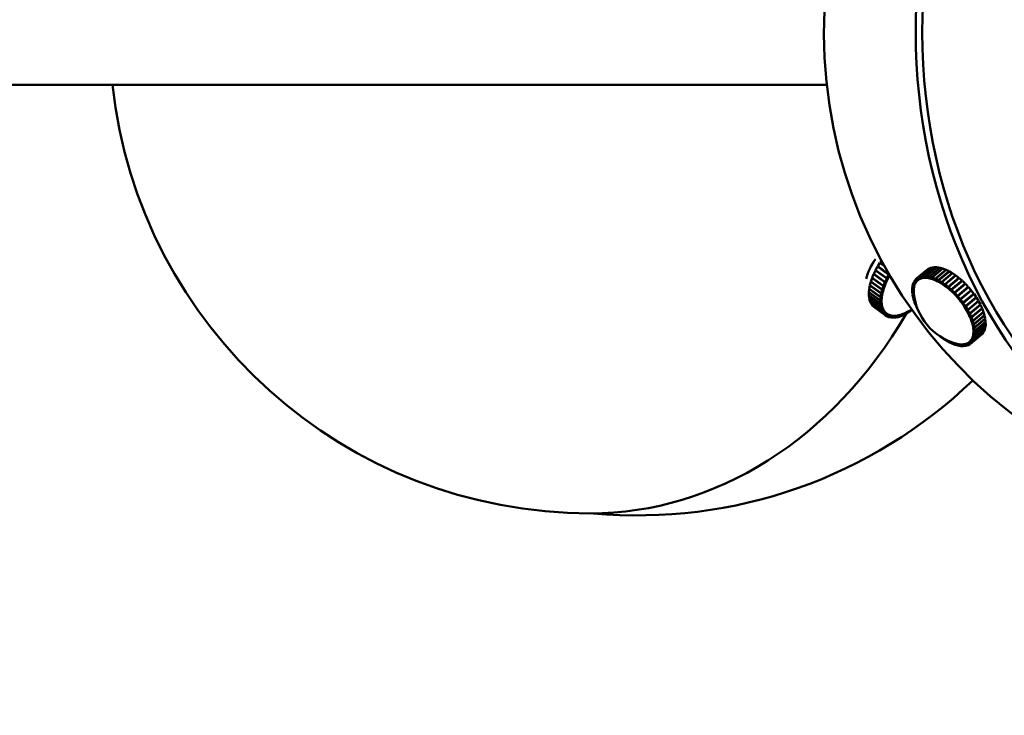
# Model space of a CAD drawing. Header units: millimetres. Extents: x 242 to 3406, y 441 to 2246.
# Tile 26 of 35: x 2693 to 2816, y 761 to 847. Entities that reach past the tile are written whole.
import ezdxf

# ---------------------------------------------------------------- set-up
doc = ezdxf.new("R2010")
doc.units = ezdxf.units.MM
doc.header["$LTSCALE"] = 12
doc.layers.add('Widoczne (ISO)', color=7, linetype='Continuous', lineweight=50)
doc.layers.add('Wymiar (ISO)', color=7, linetype='Continuous', lineweight=18)
doc.styles.add('Tekst notatki (ISO)', font='tahoma.ttf')
doc.dimstyles.new('Domyślne (ISO)', dxfattribs={"dimscale": 12, "dimtxt": 3, "dimasz": 3, "dimexe": 3.175, "dimexo": 0, "dimgap": 0.762, "dimtad": 1, "dimdec": 1, "dimlfac": 0.03937, "dimrnd": 1e-08, "dimzin": 0, "dimdsep": 46, "dimtxsty": 'Tekst notatki (ISO)', "dimblk": 'Filled-1', "dimcen": 0.09, "dimdle": 10, "dimse1": 1, "dimse2": 1, "dimclrd": 256, "dimclre": 256, "dimclrt": 256, "dimadec": 0, "dimazin": 0, "dimtfac": 0.666667, "dimtmove": 0, "dimatfit": 3, "dimfxl": 1, "dimtolj": 1, "dimlwd": 15, "dimlwe": 15, "dimarcsym": 0})

# ---------------------------------------------------------------- blocks, each defined once
blk = doc.blocks.new('Filled-1')
at = {"color": 0}
for p, q in [((0, 0), (-1, 0.25)), ((-1, 0.25), (-1, -0.25)), ((-1, 0), (0, 0)), ((-1, -0.25), (0, 0))]:
    blk.add_line(p, q, dxfattribs=at)
at = {"color": 0, "flags": 128}
blk.add_lwpolyline([(-1, -0.25), (0, 0), (-1, 0.25), (-1, -0.25)], dxfattribs=at)
at = {"color": 0}
blk.add_solid([(-1, -0.25), (0, 0), (-1, 0.25), (-1, -0.25)], dxfattribs=at)
blk = doc.blocks.new('*D4')
at = {"layer": 'Defpoints', "color": 0, "transparency": 16777216}
for p in [(1961.33, 845.66), (3116.62, 845.66), (3116.62, 501.09)]:
    blk.add_point(p, dxfattribs=at)
at = {"layer": 'Wymiar (ISO)', "lineweight": 15, "transparency": 16777216}
blk.add_line((1997.33, 501.09), (3080.62, 501.09), dxfattribs=at)
at = {"layer": 'Wymiar (ISO)', "lineweight": 15, "transparency": 16777216, "xscale": 36, "yscale": 36, "zscale": 36, "rotation": 180}
blk.add_blockref('Filled-1', (1961.33, 501.09), dxfattribs=at)
at = {"layer": 'Wymiar (ISO)', "lineweight": 15, "transparency": 16777216, "xscale": 36, "yscale": 36, "zscale": 36}
blk.add_blockref('Filled-1', (3116.62, 501.09), dxfattribs=at)
at = {"layer": 'Wymiar (ISO)', "lineweight": 18, "transparency": 16777216, "insert": (2439.87, 608.41), "char_height": 36, "attachment_point": 1, "style": 'Tekst notatki (ISO)'}
blk.add_mtext('\\A1;47.6\\P1209 mm', dxfattribs=at)
blk = doc.blocks.new('*D5')
at = {"layer": 'Defpoints', "color": 0, "transparency": 16777216}
for p in [(2593.98, 1070.45), (3345.02, 1070.45), (3056.62, 785.66)]:
    blk.add_point(p, dxfattribs=at)
at = {"layer": 'Wymiar (ISO)', "lineweight": 15, "transparency": 16777216}
blk.add_line((3345.02, 821.66), (3345.02, 1034.45), dxfattribs=at)
at = {"layer": 'Wymiar (ISO)', "lineweight": 15, "transparency": 16777216, "xscale": 36, "yscale": 36, "zscale": 36}
for p, rotation in [((3345.02, 1070.45), 90), ((3345.02, 785.66), 270)]:
    blk.add_blockref('Filled-1', p, dxfattribs=dict(at, rotation=rotation))
at = {"layer": 'Wymiar (ISO)', "lineweight": 18, "transparency": 16777216, "insert": (3237.48, 841.05), "char_height": 36, "attachment_point": 1, "rotation": 90, "style": 'Tekst notatki (ISO)'}
blk.add_mtext('\\A1;11.2\\P285 mm', dxfattribs=at)
blk = doc.blocks.new('*D6')
at = {"layer": 'Defpoints', "color": 0, "transparency": 16777216}
for p in [(2593.98, 1220.45), (3345.02, 1220.45), (3056.62, 785.66)]:
    blk.add_point(p, dxfattribs=at)
at = {"layer": 'Wymiar (ISO)', "lineweight": 15, "transparency": 16777216}
for p, q in [((3345.02, 1220.45), (3345.02, 1450.41)), ((3345.02, 821.66), (3345.02, 1184.45))]:
    blk.add_line(p, q, dxfattribs=at)
at = {"layer": 'Wymiar (ISO)', "lineweight": 15, "transparency": 16777216, "xscale": 36, "yscale": 36, "zscale": 36}
for p, rotation in [((3345.02, 1220.45), 90), ((3345.02, 785.66), 270)]:
    blk.add_blockref('Filled-1', p, dxfattribs=dict(at, rotation=rotation))
at = {"layer": 'Wymiar (ISO)', "lineweight": 18, "transparency": 16777216, "insert": (3238.25, 1265.59), "char_height": 36, "attachment_point": 1, "rotation": 90, "style": 'Tekst notatki (ISO)'}
blk.add_mtext('\\A1;17.1\\P435 mm', dxfattribs=at)
blk = doc.blocks.new('*D7')
at = {"layer": 'Defpoints', "color": 0, "transparency": 16777216}
for p in [(2593.98, 1519.95), (3345.02, 1519.95), (3056.62, 785.66)]:
    blk.add_point(p, dxfattribs=at)
at = {"layer": 'Wymiar (ISO)', "lineweight": 15, "transparency": 16777216}
for p, q in [((3345.02, 1519.95), (3345.02, 1748.48)), ((3345.02, 821.66), (3345.02, 1483.95))]:
    blk.add_line(p, q, dxfattribs=at)
at = {"layer": 'Wymiar (ISO)', "lineweight": 15, "transparency": 16777216, "xscale": 36, "yscale": 36, "zscale": 36}
for p, rotation in [((3345.02, 1519.95), 90), ((3345.02, 785.66), 270)]:
    blk.add_blockref('Filled-1', p, dxfattribs=dict(at, rotation=rotation))
at = {"layer": 'Wymiar (ISO)', "lineweight": 18, "transparency": 16777216, "insert": (3237.55, 1565.09), "char_height": 36, "attachment_point": 1, "rotation": 90, "style": 'Tekst notatki (ISO)'}
blk.add_mtext('\\A1;28.9\\P734 mm', dxfattribs=at)
blk = doc.blocks.new('*D8')
at = {"layer": 'Defpoints', "color": 0, "transparency": 16777216}
for p in [(2593.98, 1969.95), (3345.02, 1969.95), (3056.62, 785.66)]:
    blk.add_point(p, dxfattribs=at)
at = {"layer": 'Wymiar (ISO)', "lineweight": 15, "transparency": 16777216}
blk.add_line((3345.02, 821.66), (3345.02, 1933.95), dxfattribs=at)
at = {"layer": 'Wymiar (ISO)', "lineweight": 15, "transparency": 16777216, "xscale": 36, "yscale": 36, "zscale": 36}
for p, rotation in [((3345.02, 1969.95), 90), ((3345.02, 785.66), 270)]:
    blk.add_blockref('Filled-1', p, dxfattribs=dict(at, rotation=rotation))
at = {"layer": 'Wymiar (ISO)', "lineweight": 18, "transparency": 16777216, "insert": (3237.55, 1868.55), "char_height": 36, "attachment_point": 1, "rotation": 90, "style": 'Tekst notatki (ISO)'}
blk.add_mtext('\\A1;46.6\\P1184 mm', dxfattribs=at)

msp = doc.modelspace()

# ---------------------------------------------------------------- linework, layer by layer
at = {"layer": 'Widoczne (ISO)'}
for p, q in [((2598.62, 839.16), (2793.63, 839.16)), ((2800.42, 817.32), (2800.24, 817.07)), ((2799.67, 816.09), (2799.46, 815.66)), ((2799.75, 816.09), (2799.67, 816.09)), ((2801.07, 815.09), (2799.67, 816.09)), ((2799.93, 816.57), (2799.69, 816.14)), ((2799.69, 816.14), (2801.09, 815.14)), ((2800.05, 816.54), (2799.93, 816.57)), ((2801.33, 815.57), (2799.93, 816.57)), ((2800.22, 817.03), (2799.95, 816.61)), ((2799.95, 816.61), (2801.35, 815.61)), ((2800.34, 816.98), (2800.22, 817.03)), ((2800.81, 816.61), (2800.22, 817.03)), ((2800.24, 817.07), (2800.75, 816.71)), ((2800.77, 816.67), (2800.34, 816.98)), ((2804.83, 815.12), (2806.17, 816.25)), ((2806.19, 816.26), (2804.85, 815.14)), ((2805.07, 815.26), (2806.41, 816.38)), ((2806.43, 816.39), (2805.09, 815.27)), ((2805.34, 815.34), (2806.68, 816.47)), ((2806.7, 816.47), (2805.36, 815.35)), ((2805.64, 815.38), (2806.98, 816.51)), ((2807, 816.51), (2805.66, 815.39)), ((2805.96, 815.38), (2807.3, 816.5)), ((2807.33, 816.5), (2805.99, 815.37)), ((2806.17, 816.24), (2806.17, 816.25)), ((2806.41, 816.38), (2806.19, 816.26)), ((2806.31, 815.32), (2807.65, 816.44)), ((2807.69, 816.44), (2806.35, 815.31)), ((2806.41, 816.37), (2806.41, 816.38)), ((2806.68, 816.47), (2806.43, 816.39)), ((2806.68, 816.46), (2806.68, 816.47)), ((2806.69, 815.22), (2808.03, 816.34)), ((2806.98, 816.51), (2806.7, 816.47)), ((2808.06, 816.33), (2806.72, 815.21)), ((2806.98, 816.49), (2806.98, 816.51)), ((2807.3, 816.5), (2807, 816.51)), ((2807.07, 815.07), (2808.41, 816.19)), ((2808.45, 816.18), (2807.11, 815.06)), ((2807.31, 816.48), (2807.3, 816.5)), ((2807.65, 816.44), (2807.33, 816.5)), ((2807.47, 814.88), (2808.81, 816)), ((2808.85, 815.98), (2807.51, 814.86)), ((2807.67, 816.42), (2807.65, 816.44)), ((2808.03, 816.34), (2807.69, 816.44)), ((2808.04, 816.31), (2808.03, 816.34)), ((2808.41, 816.19), (2808.06, 816.33)), ((2808.42, 816.16), (2808.41, 816.19)), ((2808.81, 816), (2808.45, 816.18)), ((2808.82, 815.96), (2808.81, 816)), ((2809.22, 815.77), (2808.85, 815.98)), ((2799.25, 815.14), (2799.1, 814.72)), ((2799.1, 814.72), (2800.5, 813.72)), ((2799.3, 815.16), (2799.25, 815.14)), ((2800.65, 814.14), (2799.25, 815.14)), ((2799.44, 815.62), (2799.26, 815.19)), ((2799.26, 815.19), (2800.66, 814.19)), ((2799.51, 815.63), (2799.44, 815.62)), ((2800.84, 814.62), (2799.44, 815.62)), ((2799.46, 815.66), (2800.86, 814.66)), ((2800.86, 814.66), (2801.07, 815.09)), ((2801, 814.66), (2801.11, 814.87)), ((2801.21, 815.09), (2801.07, 815.09)), ((2801.09, 815.14), (2801.33, 815.57)), ((2801.22, 815.11), (2801.09, 815.14)), ((2801.11, 814.87), (2801.21, 815.09)), ((2801.21, 815.09), (2801.17, 815.12)), ((2801.22, 815.11), (2801.34, 815.33)), ((2801.41, 815.55), (2801.33, 815.57)), ((2801.34, 815.33), (2801.44, 815.5)), ((2801.35, 815.61), (2801.36, 815.63)), ((2801.38, 815.6), (2801.35, 815.61)), ((2801.38, 815.6), (2801.38, 815.6)), ((2804.36, 814.49), (2804.47, 814.72)), ((2804.47, 814.72), (2804.49, 814.74)), ((2804.65, 814.55), (2804.47, 814.72)), ((2804.48, 814.75), (2804.63, 814.95)), ((2804.65, 814.57), (2804.48, 814.75)), ((2804.63, 814.95), (2804.65, 814.96)), ((2804.8, 814.76), (2804.63, 814.95)), ((2804.65, 814.96), (2804.83, 815.12)), ((2804.81, 814.77), (2804.65, 814.96)), ((2804.73, 814.66), (2804.8, 814.76)), ((2804.8, 814.76), (2804.84, 814.8)), ((2804.81, 814.77), (2804.9, 814.85)), ((2804.86, 814.81), (2804.81, 814.77)), ((2804.99, 814.93), (2804.83, 815.12)), ((2804.85, 815.14), (2805.07, 815.26)), ((2805, 814.94), (2804.85, 815.14)), ((2804.9, 814.85), (2804.99, 814.93)), ((2804.92, 814.87), (2805.01, 814.94)), ((2804.99, 814.93), (2805, 814.94)), ((2805, 814.94), (2805.11, 815)), ((2805.22, 815.06), (2805.07, 815.26)), ((2805.09, 815.27), (2805.34, 815.34)), ((2805.23, 815.06), (2805.09, 815.27)), ((2805.11, 815), (2805.22, 815.06)), ((2805.22, 815.06), (2805.23, 815.07)), ((2805.23, 815.06), (2805.35, 815.1)), ((2805.47, 815.14), (2805.34, 815.34)), ((2805.35, 815.1), (2805.47, 815.14)), ((2805.36, 815.35), (2805.64, 815.38)), ((2805.49, 815.14), (2805.36, 815.35)), ((2805.47, 815.14), (2805.48, 815.15)), ((2805.49, 815.14), (2805.62, 815.16)), ((2805.62, 815.16), (2805.76, 815.18)), ((2805.76, 815.18), (2805.64, 815.38)), ((2805.77, 815.18), (2805.66, 815.39)), ((2805.66, 815.39), (2805.96, 815.38)), ((2805.76, 815.18), (2805.77, 815.19)), ((2805.77, 815.18), (2805.92, 815.17)), ((2805.92, 815.17), (2806.07, 815.17)), ((2806.07, 815.17), (2805.96, 815.38)), ((2806.09, 815.17), (2805.99, 815.37)), ((2805.99, 815.37), (2806.31, 815.32)), ((2806.07, 815.17), (2806.08, 815.18)), ((2806.09, 815.17), (2806.25, 815.14)), ((2806.25, 815.14), (2806.41, 815.12)), ((2806.41, 815.12), (2806.31, 815.32)), ((2806.42, 815.11), (2806.35, 815.31)), ((2806.35, 815.31), (2806.69, 815.22)), ((2806.41, 815.12), (2806.42, 815.13)), ((2806.42, 815.11), (2806.59, 815.07)), ((2806.59, 815.07), (2806.76, 815.02)), ((2806.76, 815.02), (2806.69, 815.22)), ((2806.78, 815.01), (2806.72, 815.21)), ((2806.72, 815.21), (2807.07, 815.07)), ((2806.76, 815.02), (2806.77, 815.03)), ((2806.78, 815.01), (2806.95, 814.94)), ((2806.95, 814.94), (2807.13, 814.88)), ((2807.13, 814.88), (2807.07, 815.07)), ((2807.15, 814.87), (2807.11, 815.06)), ((2807.11, 815.06), (2807.47, 814.88)), ((2807.13, 814.88), (2807.14, 814.89)), ((2807.15, 814.87), (2807.33, 814.78)), ((2807.33, 814.78), (2807.51, 814.69)), ((2807.51, 814.69), (2807.47, 814.88)), ((2807.53, 814.68), (2807.51, 814.86)), ((2807.51, 814.86), (2807.88, 814.65)), ((2807.88, 814.65), (2809.22, 815.77)), ((2809.25, 815.74), (2807.91, 814.62)), ((2808.28, 814.37), (2809.62, 815.49)), ((2809.66, 815.47), (2808.32, 814.34)), ((2808.69, 814.06), (2810.03, 815.18)), ((2810.07, 815.15), (2808.73, 814.03)), ((2809.09, 813.72), (2810.43, 814.84)), ((2810.47, 814.81), (2809.13, 813.68)), ((2809.22, 815.72), (2809.22, 815.77)), ((2809.62, 815.49), (2809.25, 815.74)), ((2809.63, 815.44), (2809.62, 815.49)), ((2810.03, 815.18), (2809.66, 815.47)), ((2810.02, 815.11), (2810.03, 815.18)), ((2810.43, 814.84), (2810.07, 815.15)), ((2810.41, 814.76), (2810.43, 814.84)), ((2810.82, 814.47), (2810.47, 814.81)), ((2798.89, 813.78), (2798.86, 813.4)), ((2798.93, 813.8), (2798.89, 813.78)), ((2800.29, 812.78), (2798.89, 813.78)), ((2798.97, 814.22), (2798.9, 813.82)), ((2798.9, 813.82), (2800.3, 812.82)), ((2799.01, 814.24), (2798.97, 814.22)), ((2800.37, 813.22), (2798.97, 814.22)), ((2799.09, 814.68), (2798.98, 814.26)), ((2798.98, 814.26), (2800.38, 813.26)), ((2799.14, 814.69), (2799.09, 814.68)), ((2800.49, 813.68), (2799.09, 814.68)), ((2800.38, 813.26), (2800.49, 813.68)), ((2800.66, 813.74), (2800.49, 813.68)), ((2800.5, 813.72), (2800.65, 814.14)), ((2800.67, 813.76), (2800.5, 813.72)), ((2800.55, 813.32), (2800.61, 813.53)), ((2800.61, 813.53), (2800.66, 813.74)), ((2800.66, 813.74), (2800.64, 813.75)), ((2800.81, 814.18), (2800.65, 814.14)), ((2800.66, 814.19), (2800.84, 814.62)), ((2800.82, 814.2), (2800.66, 814.19)), ((2800.67, 813.76), (2800.74, 813.97)), ((2800.74, 813.97), (2800.81, 814.18)), ((2800.81, 814.18), (2800.79, 814.2)), ((2800.82, 814.2), (2800.91, 814.42)), ((2801, 814.64), (2800.84, 814.62)), ((2801, 814.66), (2800.86, 814.66)), ((2800.91, 814.42), (2801, 814.64)), ((2801, 814.64), (2800.96, 814.66)), ((2804.23, 813.86), (2804.27, 814.16)), ((2804.42, 813.72), (2804.23, 813.86)), ((2804.23, 813.83), (2804.25, 813.85)), ((2804.41, 813.71), (2804.23, 813.83)), ((2804.23, 813.5), (2804.23, 813.83)), ((2804.42, 813.38), (2804.23, 813.5)), ((2804.23, 813.47), (2804.26, 813.48)), ((2804.27, 814.19), (2804.35, 814.46)), ((2804.45, 814.04), (2804.27, 814.19)), ((2804.27, 814.16), (2804.29, 814.18)), ((2804.45, 814.02), (2804.27, 814.16)), ((2804.35, 814.46), (2804.37, 814.48)), ((2804.53, 814.31), (2804.35, 814.46)), ((2804.53, 814.32), (2804.36, 814.49)), ((2804.41, 813.71), (2804.42, 813.71)), ((2804.42, 813.54), (2804.41, 813.71)), ((2804.42, 813.72), (2804.43, 813.87)), ((2804.42, 813.72), (2804.42, 813.72)), ((2804.42, 813.38), (2804.42, 813.54)), ((2804.43, 813.87), (2804.45, 814.02)), ((2804.45, 814.04), (2804.49, 814.17)), ((2804.46, 814.04), (2804.45, 814.04)), ((2804.45, 814.02), (2804.46, 814.03)), ((2804.49, 814.17), (2804.53, 814.31)), ((2804.53, 814.32), (2804.59, 814.44)), ((2804.54, 814.33), (2804.53, 814.32)), ((2804.53, 814.31), (2804.54, 814.31)), ((2804.59, 814.44), (2804.65, 814.55)), ((2804.65, 814.57), (2804.73, 814.66)), ((2804.67, 814.58), (2804.65, 814.57)), ((2804.65, 814.55), (2804.66, 814.57)), ((2807.51, 814.69), (2807.53, 814.7)), ((2807.53, 814.68), (2807.71, 814.58)), ((2807.71, 814.58), (2807.9, 814.47)), ((2807.9, 814.47), (2807.88, 814.65)), ((2807.9, 814.47), (2807.91, 814.48)), ((2807.92, 814.46), (2807.91, 814.62)), ((2807.91, 814.62), (2808.28, 814.37)), ((2807.92, 814.46), (2808.1, 814.33)), ((2808.1, 814.33), (2808.29, 814.21)), ((2808.29, 814.21), (2808.28, 814.37)), ((2808.29, 814.21), (2808.31, 814.22)), ((2808.3, 814.19), (2808.32, 814.34)), ((2808.3, 814.19), (2808.49, 814.05)), ((2808.32, 814.34), (2808.69, 814.06)), ((2808.49, 814.05), (2808.67, 813.91)), ((2808.67, 813.91), (2808.69, 814.06)), ((2808.67, 813.91), (2808.7, 813.93)), ((2808.69, 813.9), (2808.73, 814.03)), ((2808.69, 813.9), (2808.87, 813.74)), ((2808.73, 814.03), (2809.09, 813.72)), ((2808.87, 813.74), (2809.05, 813.58)), ((2809.05, 813.58), (2809.09, 813.72)), ((2809.05, 813.58), (2809.1, 813.62)), ((2809.07, 813.57), (2809.13, 813.68)), ((2809.07, 813.57), (2809.25, 813.4)), ((2809.13, 813.68), (2809.48, 813.34)), ((2809.48, 813.34), (2810.82, 814.47)), ((2810.86, 814.43), (2809.52, 813.31)), ((2809.78, 812.85), (2811.12, 813.97)), ((2809.86, 812.95), (2811.2, 814.07)), ((2811.23, 814.03), (2809.89, 812.91)), ((2810.12, 812.45), (2811.46, 813.57)), ((2811.48, 813.55), (2810.14, 812.43)), ((2810.21, 812.53), (2811.55, 813.65)), ((2811.58, 813.61), (2810.24, 812.49)), ((2810.77, 814.36), (2810.82, 814.47)), ((2811.2, 814.07), (2810.86, 814.43)), ((2811.12, 813.97), (2811.2, 814.07)), ((2811.55, 813.65), (2811.23, 814.03)), ((2811.46, 813.57), (2811.55, 813.65)), ((2811.48, 813.55), (2811.58, 813.61)), ((2811.89, 813.21), (2811.58, 813.61)), ((2798.86, 813.4), (2800.26, 812.4)), ((2798.88, 813.38), (2798.86, 813.37)), ((2798.86, 813.37), (2798.86, 813.01)), ((2800.26, 812.37), (2798.86, 813.37)), ((2798.86, 813.01), (2800.26, 812.01)), ((2798.88, 812.99), (2798.86, 812.98)), ((2798.86, 812.98), (2798.9, 812.65)), ((2800.26, 811.98), (2798.86, 812.98)), ((2798.9, 812.65), (2800.3, 811.65)), ((2798.92, 812.63), (2798.9, 812.62)), ((2798.9, 812.62), (2798.98, 812.32)), ((2800.3, 811.62), (2798.9, 812.62)), ((2798.98, 812.32), (2800.38, 811.32)), ((2799, 812.3), (2798.99, 812.29)), ((2798.99, 812.29), (2799.1, 812.03)), ((2800.39, 811.29), (2798.99, 812.29)), ((2800.26, 812.4), (2800.29, 812.78)), ((2800.44, 812.51), (2800.26, 812.4)), ((2800.44, 812.49), (2800.26, 812.37)), ((2800.26, 812.01), (2800.26, 812.37)), ((2800.47, 812.89), (2800.29, 812.78)), ((2800.3, 812.82), (2800.37, 813.22)), ((2800.47, 812.91), (2800.3, 812.82)), ((2800.55, 813.3), (2800.37, 813.22)), ((2800.55, 813.32), (2800.38, 813.26)), ((2800.44, 812.49), (2800.42, 812.5)), ((2800.44, 812.51), (2800.45, 812.7)), ((2800.44, 812.31), (2800.44, 812.49)), ((2800.44, 812.13), (2800.44, 812.31)), ((2800.45, 812.7), (2800.47, 812.89)), ((2800.47, 812.89), (2800.46, 812.9)), ((2800.47, 812.91), (2800.51, 813.1)), ((2800.51, 813.1), (2800.55, 813.3)), ((2800.55, 813.3), (2800.53, 813.32)), ((2804.42, 813.36), (2804.23, 813.47)), ((2804.28, 813.11), (2804.23, 813.47)), ((2804.46, 813.01), (2804.28, 813.11)), ((2804.28, 813.08), (2804.3, 813.1)), ((2804.46, 812.99), (2804.28, 813.08)), ((2804.36, 812.7), (2804.28, 813.08)), ((2804.52, 812.62), (2804.36, 812.7)), ((2804.37, 812.66), (2804.4, 812.68)), ((2804.53, 812.6), (2804.37, 812.66)), ((2804.49, 812.27), (2804.37, 812.66)), ((2804.42, 813.38), (2804.42, 813.38)), ((2804.42, 813.36), (2804.42, 813.36)), ((2804.44, 813.2), (2804.42, 813.36)), ((2804.46, 813.01), (2804.45, 813.07)), ((2804.46, 813.01), (2804.46, 813.01)), ((2804.46, 812.99), (2804.46, 812.99)), ((2804.46, 812.98), (2804.46, 812.99)), ((2804.61, 812.22), (2804.49, 812.27)), ((2809.25, 813.4), (2809.43, 813.23)), ((2809.43, 813.23), (2809.48, 813.34)), ((2809.43, 813.23), (2809.5, 813.29)), ((2809.44, 813.21), (2809.52, 813.31)), ((2809.44, 813.21), (2809.61, 813.03)), ((2809.52, 813.31), (2809.86, 812.95)), ((2809.61, 813.03), (2809.78, 812.85)), ((2809.78, 812.85), (2809.86, 812.95)), ((2809.8, 812.83), (2809.89, 812.91)), ((2809.8, 812.83), (2809.96, 812.64)), ((2809.89, 812.91), (2810.21, 812.53)), ((2809.96, 812.64), (2810.12, 812.45)), ((2810.12, 812.45), (2810.21, 812.53)), ((2810.14, 812.43), (2810.24, 812.49)), ((2810.14, 812.43), (2810.29, 812.23)), ((2810.24, 812.49), (2810.55, 812.09)), ((2811.79, 813.13), (2810.45, 812.01)), ((2810.55, 812.09), (2811.89, 813.21)), ((2811.92, 813.17), (2810.58, 812.05)), ((2810.85, 811.64), (2812.19, 812.77)), ((2812.22, 812.72), (2810.88, 811.6)), ((2811.13, 811.19), (2812.47, 812.31)), ((2812.49, 812.27), (2811.15, 811.15)), ((2811.79, 813.13), (2811.92, 813.17)), ((2812.19, 812.77), (2811.92, 813.17)), ((2812.13, 812.71), (2812.22, 812.72)), ((2812.47, 812.31), (2812.22, 812.72)), ((2812.42, 812.27), (2812.49, 812.27)), ((2812.71, 811.86), (2812.49, 812.27)), ((2799.1, 812.03), (2800.5, 811.03)), ((2799.11, 812.01), (2799.26, 811.78)), ((2799.12, 812.01), (2799.11, 812.01)), ((2800.51, 811.01), (2799.11, 812.01)), ((2799.26, 811.78), (2800.66, 810.78)), ((2799.28, 811.77), (2799.28, 811.76)), ((2799.28, 811.76), (2799.46, 811.58)), ((2800.68, 810.76), (2799.28, 811.76)), ((2799.46, 811.58), (2800.86, 810.58)), ((2799.48, 811.56), (2799.48, 811.56)), ((2800.88, 810.56), (2799.48, 811.56)), ((2800.44, 812.13), (2800.26, 812.01)), ((2800.44, 812.12), (2800.26, 811.98)), ((2800.3, 811.65), (2800.26, 811.98)), ((2800.48, 811.79), (2800.3, 811.65)), ((2800.48, 811.77), (2800.3, 811.62)), ((2800.38, 811.32), (2800.3, 811.62)), ((2800.55, 811.48), (2800.38, 811.32)), ((2800.56, 811.46), (2800.39, 811.29)), ((2800.5, 811.03), (2800.39, 811.29)), ((2800.44, 812.12), (2800.43, 812.13)), ((2800.46, 811.95), (2800.44, 812.12)), ((2800.48, 811.79), (2800.46, 811.95)), ((2800.48, 811.77), (2800.47, 811.78)), ((2800.52, 811.63), (2800.48, 811.77)), ((2800.67, 811.2), (2800.5, 811.03)), ((2800.68, 811.19), (2800.51, 811.01)), ((2800.55, 811.48), (2800.52, 811.63)), ((2800.56, 811.46), (2800.55, 811.47)), ((2800.61, 811.33), (2800.56, 811.46)), ((2800.67, 811.2), (2800.61, 811.33)), ((2800.68, 811.19), (2800.67, 811.2)), ((2800.75, 811.08), (2800.68, 811.19)), ((2800.82, 810.97), (2800.75, 811.08)), ((2803.82, 811.05), (2803.8, 810.9)), ((2804.2, 811.17), (2803.84, 810.92)), ((2803.84, 811.06), (2803.84, 810.92)), ((2804.2, 811.21), (2804.2, 811.17)), ((2804.5, 812.23), (2804.53, 812.26)), ((2804.62, 812.2), (2804.5, 812.23)), ((2804.66, 811.83), (2804.5, 812.23)), ((2804.73, 811.81), (2804.66, 811.83)), ((2804.67, 811.79), (2804.71, 811.82)), ((2804.74, 811.78), (2804.67, 811.79)), ((2804.86, 811.38), (2804.67, 811.79)), ((2804.88, 811.37), (2804.86, 811.38)), ((2804.88, 811.34), (2804.89, 811.34)), ((2804.89, 811.34), (2804.88, 811.34)), ((2804.93, 811.24), (2804.88, 811.34)), ((2810.29, 812.23), (2810.44, 812.03)), ((2810.44, 812.03), (2810.55, 812.09)), ((2810.45, 812.01), (2810.58, 812.05)), ((2810.45, 812.01), (2810.59, 811.81)), ((2810.58, 812.05), (2810.85, 811.64)), ((2810.59, 811.81), (2810.73, 811.61)), ((2810.73, 811.61), (2810.85, 811.64)), ((2810.79, 811.62), (2810.74, 811.59)), ((2810.74, 811.59), (2810.88, 811.6)), ((2810.74, 811.59), (2810.87, 811.38)), ((2810.87, 811.38), (2810.99, 811.17)), ((2810.88, 811.6), (2811.13, 811.19)), ((2810.99, 811.17), (2811.13, 811.19)), ((2811.03, 811.18), (2811, 811.15)), ((2811, 811.15), (2811.12, 810.95)), ((2811, 811.15), (2811.15, 811.15)), ((2811.15, 811.15), (2811.37, 810.73)), ((2811.37, 810.73), (2812.71, 811.86)), ((2812.74, 811.81), (2811.4, 810.69)), ((2811.58, 810.28), (2812.92, 811.4)), ((2812.94, 811.36), (2811.6, 810.24)), ((2812.68, 811.82), (2812.74, 811.81)), ((2812.92, 811.4), (2812.74, 811.81)), ((2812.89, 811.38), (2812.94, 811.36)), ((2813.09, 810.96), (2812.94, 811.36)), ((2800.66, 810.78), (2800.51, 811.01)), ((2800.82, 810.97), (2800.66, 810.78)), ((2800.83, 810.96), (2800.68, 810.76)), ((2800.86, 810.58), (2800.68, 810.76)), ((2800.83, 810.96), (2800.82, 810.96)), ((2800.92, 810.86), (2800.83, 810.96)), ((2801.01, 810.77), (2800.86, 810.58)), ((2801.02, 810.76), (2800.88, 810.56)), ((2801.09, 810.42), (2800.88, 810.56)), ((2801.01, 810.77), (2800.92, 810.86)), ((2801.1, 810.71), (2801, 810.78)), ((2801.02, 810.76), (2801.01, 810.77)), ((2801.13, 810.69), (2801.02, 810.76)), ((2801.23, 810.62), (2801.09, 810.42)), ((2801.11, 810.4), (2801.09, 810.42)), ((2801.24, 810.61), (2801.11, 810.4)), ((2801.35, 810.31), (2801.11, 810.4)), ((2801.23, 810.62), (2801.13, 810.69)), ((2801.18, 810.66), (2801.23, 810.62)), ((2801.24, 810.61), (2801.2, 810.65)), ((2801.36, 810.57), (2801.24, 810.61)), ((2801.48, 810.52), (2801.35, 810.31)), ((2801.38, 810.3), (2801.35, 810.31)), ((2801.48, 810.52), (2801.36, 810.57)), ((2801.49, 810.51), (2801.38, 810.3)), ((2801.64, 810.24), (2801.38, 810.3)), ((2801.47, 810.53), (2801.48, 810.52)), ((2801.49, 810.51), (2801.48, 810.52)), ((2801.63, 810.48), (2801.49, 810.51)), ((2801.76, 810.46), (2801.63, 810.48)), ((2801.76, 810.46), (2801.64, 810.24)), ((2801.67, 810.24), (2801.65, 810.25)), ((2801.77, 810.46), (2801.67, 810.24)), ((2801.96, 810.23), (2801.67, 810.24)), ((2801.75, 810.46), (2801.76, 810.46)), ((2801.77, 810.46), (2801.76, 810.46)), ((2801.92, 810.45), (2801.77, 810.46)), ((2802.06, 810.45), (2801.92, 810.45)), ((2802.06, 810.45), (2801.96, 810.23)), ((2801.99, 810.23), (2801.97, 810.25)), ((2802.08, 810.45), (2801.99, 810.23)), ((2802.3, 810.27), (2801.99, 810.23)), ((2802.06, 810.45), (2802.06, 810.45)), ((2802.08, 810.45), (2802.07, 810.45)), ((2802.23, 810.47), (2802.08, 810.45)), ((2802.39, 810.48), (2802.23, 810.47)), ((2802.39, 810.48), (2802.3, 810.27)), ((2802.33, 810.27), (2802.31, 810.29)), ((2802.4, 810.49), (2802.33, 810.27)), ((2802.66, 810.35), (2802.33, 810.27)), ((2802.38, 810.49), (2802.39, 810.48)), ((2802.57, 810.53), (2802.4, 810.49)), ((2802.4, 810.49), (2802.4, 810.49)), ((2802.73, 810.57), (2802.57, 810.53)), ((2802.73, 810.57), (2802.66, 810.35)), ((2802.69, 810.36), (2802.67, 810.38)), ((2802.74, 810.57), (2802.69, 810.36)), ((2803.03, 810.49), (2802.69, 810.36)), ((2802.72, 810.57), (2802.73, 810.57)), ((2802.91, 810.63), (2802.74, 810.57)), ((2802.74, 810.57), (2802.74, 810.58)), ((2803.08, 810.7), (2802.91, 810.63)), ((2803.08, 810.7), (2803.03, 810.49)), ((2803.06, 810.5), (2803.04, 810.52)), ((2803.1, 810.7), (2803.06, 810.5)), ((2803.41, 810.67), (2803.06, 810.5)), ((2803.08, 810.7), (2803.08, 810.7)), ((2803.17, 810.74), (2803.1, 810.7)), ((2803.1, 810.7), (2803.1, 810.71)), ((2803.45, 810.86), (2803.41, 810.67)), ((2803.45, 810.69), (2803.42, 810.71)), ((2803.8, 810.9), (2803.45, 810.69)), ((2803.47, 810.87), (2803.45, 810.69)), ((2803.84, 810.92), (2803.81, 810.94)), ((2811.12, 810.95), (2811.23, 810.74)), ((2811.23, 810.74), (2811.37, 810.73)), ((2811.26, 810.74), (2811.24, 810.72)), ((2811.24, 810.72), (2811.33, 810.51)), ((2811.24, 810.72), (2811.4, 810.69)), ((2811.33, 810.51), (2811.42, 810.31)), ((2811.4, 810.69), (2811.58, 810.28)), ((2811.42, 810.31), (2811.58, 810.28)), ((2811.45, 810.3), (2811.43, 810.29)), ((2811.43, 810.29), (2811.51, 810.09)), ((2811.43, 810.29), (2811.6, 810.24)), ((2811.51, 810.09), (2811.58, 809.89)), ((2811.58, 809.89), (2811.75, 809.84)), ((2811.61, 809.88), (2811.59, 809.87)), ((2811.59, 809.87), (2811.65, 809.67)), ((2811.59, 809.87), (2811.77, 809.8)), ((2811.6, 810.24), (2811.75, 809.84)), ((2811.75, 809.84), (2813.09, 810.96)), ((2813.11, 810.92), (2811.77, 809.8)), ((2811.88, 809.41), (2813.22, 810.53)), ((2813.23, 810.49), (2811.89, 809.37)), ((2811.97, 808.99), (2813.31, 810.12)), ((2813.32, 810.08), (2811.98, 808.96)), ((2813.07, 810.94), (2813.11, 810.92)), ((2813.22, 810.53), (2813.11, 810.92)), ((2813.2, 810.51), (2813.23, 810.49)), ((2813.31, 810.12), (2813.23, 810.49)), ((2813.29, 810.1), (2813.32, 810.08)), ((2813.36, 809.73), (2813.32, 810.08)), ((2811.65, 809.67), (2811.71, 809.48)), ((2811.71, 809.48), (2811.88, 809.41)), ((2811.73, 809.47), (2811.71, 809.46)), ((2811.71, 809.46), (2811.75, 809.27)), ((2811.71, 809.46), (2811.89, 809.37)), ((2811.75, 809.27), (2811.79, 809.08)), ((2811.77, 809.8), (2811.88, 809.41)), ((2811.79, 809.08), (2811.97, 808.99)), ((2811.81, 809.08), (2811.8, 809.07)), ((2811.8, 809.07), (2811.82, 808.89)), ((2811.8, 809.07), (2811.98, 808.96)), ((2811.82, 808.89), (2811.84, 808.71)), ((2811.84, 808.71), (2812.02, 808.6)), ((2811.84, 808.7), (2811.84, 808.53)), ((2811.85, 808.7), (2811.84, 808.7)), ((2811.84, 808.7), (2812.02, 808.57)), ((2811.89, 809.37), (2811.97, 808.99)), ((2813.24, 808.7), (2811.9, 807.58)), ((2811.91, 807.61), (2813.25, 808.73)), ((2813.32, 809), (2811.98, 807.88)), ((2811.98, 808.96), (2812.02, 808.6)), ((2811.99, 807.91), (2813.33, 809.03)), ((2812.02, 808.6), (2813.36, 809.73)), ((2813.36, 809.69), (2812.02, 808.57)), ((2812.03, 808.24), (2813.37, 809.36)), ((2813.37, 809.33), (2812.03, 808.21)), ((2813.13, 808.47), (2813.24, 808.7)), ((2813.23, 808.71), (2813.24, 808.7)), ((2813.25, 808.73), (2813.32, 809)), ((2813.31, 809.01), (2813.32, 809)), ((2813.33, 809.03), (2813.37, 809.33)), ((2813.34, 809.71), (2813.36, 809.69)), ((2813.35, 809.34), (2813.37, 809.33)), ((2813.37, 809.36), (2813.36, 809.69)), ((2807.93, 807.73), (2807.78, 807.85)), ((2807.94, 807.75), (2807.93, 807.73)), ((2807.95, 807.74), (2807.93, 807.73)), ((2807.97, 807.73), (2807.97, 807.7)), ((2808.34, 807.45), (2807.97, 807.7)), ((2808.34, 807.53), (2808.34, 807.45)), ((2808.37, 807.48), (2808.34, 807.45)), ((2808.37, 807.51), (2808.38, 807.43)), ((2808.75, 807.21), (2808.38, 807.43)), ((2811.43, 806.95), (2812.77, 808.07)), ((2811.53, 807.41), (2811.46, 807.31)), ((2811.6, 807.51), (2811.53, 807.41)), ((2811.61, 807.51), (2811.6, 807.51)), ((2811.6, 807.51), (2811.77, 807.32)), ((2812.95, 808.23), (2811.61, 807.11)), ((2811.67, 807.63), (2811.61, 807.52)), ((2811.61, 807.52), (2811.79, 807.35)), ((2811.63, 807.13), (2812.97, 808.25)), ((2811.72, 807.75), (2811.67, 807.63)), ((2811.73, 807.76), (2811.72, 807.75)), ((2811.72, 807.75), (2811.9, 807.58)), ((2811.76, 807.9), (2811.73, 807.76)), ((2811.73, 807.76), (2811.91, 807.61)), ((2811.8, 808.03), (2811.76, 807.9)), ((2813.11, 808.45), (2811.77, 807.32)), ((2811.79, 807.35), (2813.13, 808.47)), ((2811.9, 807.58), (2811.79, 807.35)), ((2811.82, 808.2), (2811.8, 808.05)), ((2811.8, 808.05), (2811.99, 807.91)), ((2811.81, 808.04), (2811.8, 808.03)), ((2811.8, 808.03), (2811.98, 807.88)), ((2811.84, 808.35), (2811.82, 808.2)), ((2811.84, 808.53), (2811.84, 808.37)), ((2811.84, 808.37), (2812.03, 808.24)), ((2811.85, 808.36), (2811.84, 808.35)), ((2811.84, 808.35), (2812.03, 808.21)), ((2811.98, 807.88), (2811.91, 807.61)), ((2812.03, 808.21), (2811.99, 807.91)), ((2812.02, 808.57), (2812.03, 808.24)), ((2812.77, 808.07), (2812.95, 808.23)), ((2812.95, 808.23), (2812.95, 808.23)), ((2812.97, 808.25), (2813.11, 808.45)), ((2813.11, 808.45), (2813.11, 808.45)), ((2808.73, 807.34), (2808.75, 807.21)), ((2808.78, 807.23), (2808.75, 807.21)), ((2808.76, 807.33), (2808.79, 807.19)), ((2809.15, 807.01), (2808.79, 807.19)), ((2809.11, 807.19), (2809.15, 807.01)), ((2809.13, 807.18), (2809.18, 807)), ((2809.17, 807.04), (2809.15, 807.01)), ((2809.54, 806.86), (2809.18, 807)), ((2809.48, 807.06), (2809.44, 807.07)), ((2809.48, 807.06), (2809.48, 807.06)), ((2809.48, 807.06), (2809.54, 806.86)), ((2809.49, 807.05), (2809.5, 807.05)), ((2809.49, 807.05), (2809.57, 806.85)), ((2809.66, 807.01), (2809.49, 807.05)), ((2809.56, 806.88), (2809.54, 806.86)), ((2809.91, 806.76), (2809.57, 806.85)), ((2809.83, 806.96), (2809.66, 807.01)), ((2809.84, 806.96), (2809.83, 806.96)), ((2809.83, 806.96), (2809.91, 806.76)), ((2809.85, 806.95), (2809.85, 806.96)), ((2809.85, 806.95), (2809.94, 806.75)), ((2810.01, 806.93), (2809.85, 806.95)), ((2809.93, 806.77), (2809.91, 806.76)), ((2810.26, 806.7), (2809.94, 806.75)), ((2810.17, 806.9), (2810.01, 806.93)), ((2810.17, 806.91), (2810.17, 806.9)), ((2810.17, 806.9), (2810.26, 806.7)), ((2810.18, 806.9), (2810.19, 806.91)), ((2810.18, 806.9), (2810.29, 806.69)), ((2810.33, 806.9), (2810.18, 806.9)), ((2810.28, 806.71), (2810.26, 806.7)), ((2810.59, 806.68), (2810.29, 806.69)), ((2810.48, 806.89), (2810.33, 806.9)), ((2810.49, 806.9), (2810.48, 806.89)), ((2810.48, 806.89), (2810.59, 806.68)), ((2810.63, 806.91), (2810.5, 806.89)), ((2810.5, 806.89), (2810.5, 806.9)), ((2810.5, 806.89), (2810.62, 806.69)), ((2810.61, 806.7), (2810.59, 806.68)), ((2810.89, 806.72), (2810.62, 806.69)), ((2810.77, 806.93), (2810.63, 806.91)), ((2810.78, 806.93), (2810.77, 806.93)), ((2810.77, 806.93), (2810.89, 806.72)), ((2810.91, 806.97), (2810.78, 806.93)), ((2810.78, 806.93), (2810.79, 806.94)), ((2810.78, 806.93), (2810.92, 806.73)), ((2810.91, 806.74), (2810.89, 806.72)), ((2811.03, 807.01), (2810.91, 806.97)), ((2811.17, 806.8), (2810.92, 806.73)), ((2811.04, 807.02), (2811.03, 807.01)), ((2811.03, 807.01), (2811.17, 806.8)), ((2811.15, 807.07), (2811.04, 807.01)), ((2811.04, 807.01), (2811.06, 807.03)), ((2811.04, 807.01), (2811.19, 806.81)), ((2811.26, 807.13), (2811.15, 807.07)), ((2811.19, 806.82), (2811.17, 806.8)), ((2811.41, 806.93), (2811.19, 806.81)), ((2811.3, 807.17), (2811.26, 807.13)), ((2811.26, 807.13), (2811.41, 806.93)), ((2811.36, 807.22), (2811.27, 807.14)), ((2811.27, 807.14), (2811.43, 806.95)), ((2811.34, 807.2), (2811.35, 807.21)), ((2811.45, 807.3), (2811.36, 807.22)), ((2811.43, 806.95), (2811.41, 806.93)), ((2811.61, 807.11), (2811.43, 806.95)), ((2811.46, 807.31), (2811.45, 807.3)), ((2811.45, 807.3), (2811.61, 807.11)), ((2811.46, 807.31), (2811.63, 807.13)), ((2811.77, 807.32), (2811.63, 807.13))]:
    msp.add_line(p, q, dxfattribs=at)
for centre, radius, start, end in [((2853.02, 845.66), 59.75, 96.0423, 270), ((2764.27, 845.66), 59.75, 186.2454, 270), ((2811.65, 813.98), 7.25, 185.9172, 253.9349), ((2800.33, 817.41), 7.25, 291.7635, 301.9985), ((2770.14, 845.66), 60, 264.7479, 313.9204)]:
    msp.add_arc(centre, radius, start, end, dxfattribs=at)
for centre, major_axis, ratio, start_param, end_param in [((2853.02, 845.66), (0, 59.75), 0.809017, 6.275208, 9.432755), ((2853.02, 845.66), (0, 58.75), 0.809017, 0.505214, 2.636378), ((2801.9, 816.28), (-2.9, -4.07), 0.509037, 4.77115, 5.350524), ((2802.6, 815.78), (2.9, 4.07), 0.509037, 1.634241, 1.63841), ((2804, 814.78), (2.9, 4.07), 0.509037, 1.897724, 2.002443), ((2804, 814.78), (2.9, 4.07), 0.509037, 1.793004, 1.897724), ((2804, 814.78), (2.9, 4.07), 0.509037, 1.752635, 1.793004), ((2808.13, 811.04), (-3.21, 3.83), 0.486718, 0.010544, 0.115264), ((2808.13, 811.04), (-3.21, 3.83), 0.486718, 6.18901, 6.29373), ((2808.13, 811.04), (-3.21, 3.83), 0.486718, 6.08429, 6.18901), ((2808.13, 811.04), (-3.21, 3.83), 0.486718, 5.97957, 6.08429), ((2808.13, 811.04), (-3.21, 3.83), 0.486718, 5.874851, 5.97957), ((2808.13, 811.04), (3.21, -3.83), 0.486718, 2.628538, 2.733258), ((2808.13, 811.04), (3.21, -3.83), 0.486718, 2.523818, 2.628538), ((2808.13, 811.04), (3.21, -3.83), 0.486718, 2.419099, 2.523818), ((2808.13, 811.04), (3.21, -3.83), 0.486718, 2.314379, 2.419099), ((2808.13, 811.04), (3.21, -3.83), 0.486718, 2.209659, 2.314379), ((2804, 814.78), (2.9, 4.07), 0.509037, 2.211883, 2.316603), ((2804, 814.78), (2.9, 4.07), 0.509037, 2.107163, 2.211883), ((2804, 814.78), (2.9, 4.07), 0.509037, 2.002443, 2.107163), ((2808.13, 811.04), (-3.21, 3.83), 0.486718, 0.429423, 0.534143), ((2808.13, 811.04), (-3.21, 3.83), 0.486718, 0.534143, 0.624911), ((2808.13, 811.04), (-3.21, 3.83), 0.486718, 0.324703, 0.429423), ((2808.13, 811.04), (-3.21, 3.83), 0.486718, 0.219984, 0.324703), ((2808.13, 811.04), (-3.21, 3.83), 0.486718, 0.115264, 0.219984), ((2808.13, 811.04), (3.21, -3.83), 0.486718, 2.104939, 2.209659), ((2808.13, 811.04), (3.21, -3.83), 0.486718, 2.00022, 2.104939), ((2808.13, 811.04), (3.21, -3.83), 0.486718, 1.8955, 2.00022), ((2808.13, 811.04), (3.21, -3.83), 0.486718, 1.79078, 1.8955), ((2809.47, 812.16), (3.21, -3.83), 0.486718, 1.631903, 1.636184), ((2809.47, 812.16), (3.21, -3.83), 0.486718, 1.526524, 1.531333), ((2804, 814.78), (2.9, 4.07), 0.509037, 2.421322, 2.526042), ((2804, 814.78), (2.9, 4.07), 0.509037, 2.526042, 2.630762), ((2804, 814.78), (2.9, 4.07), 0.509037, 2.316603, 2.421322), ((2808.13, 811.04), (3.21, -3.83), 0.486718, 1.68606, 1.79078), ((2808.13, 811.04), (3.21, -3.83), 0.486718, 1.581341, 1.68606), ((2808.13, 811.04), (3.21, -3.83), 0.486718, 1.476621, 1.581341), ((2809.47, 812.16), (3.21, -3.83), 0.486718, 1.421672, 1.421728), ((2804, 814.78), (2.9, 4.07), 0.509037, 2.630762, 2.735482), ((2804, 814.78), (-2.9, -4.07), 0.509037, 5.877074, 5.981794), ((2804, 814.78), (-2.9, -4.07), 0.509037, 5.981794, 6.086514), ((2804, 814.78), (-2.9, -4.07), 0.509037, 6.086514, 6.191234), ((2808.13, 811.04), (3.21, -3.83), 0.486718, 1.371901, 1.476621), ((2808.13, 811.04), (3.21, -3.83), 0.486718, 1.267181, 1.371901), ((2808.13, 811.04), (3.21, -3.83), 0.486718, 1.162462, 1.267181), ((2764.27, 845.66), (0, -59.75), 0.809017, 0, 0.945963), ((2804, 814.78), (-2.9, -4.07), 0.509037, 6.191234, 6.295953), ((2804, 814.78), (-2.9, -4.07), 0.509037, 0.012768, 0.117488), ((2804, 814.78), (-2.9, -4.07), 0.509037, 0.117488, 0.222208), ((2804, 814.78), (-2.9, -4.07), 0.509037, 0.222208, 0.326927), ((2804, 814.78), (-2.9, -4.07), 0.509037, 0.326927, 0.431647), ((2804, 814.78), (-2.9, -4.07), 0.509037, 0.431647, 0.536367), ((2804, 814.78), (-2.9, -4.07), 0.509037, 0.536367, 0.641087), ((2804, 814.78), (-2.9, -4.07), 0.509037, 0.641087, 0.669968), ((2808.13, 811.04), (3.21, -3.83), 0.486718, 1.057742, 1.162462), ((2808.13, 811.04), (3.21, -3.83), 0.486718, 0.953022, 1.057742), ((2808.13, 811.04), (3.21, -3.83), 0.486718, 0.848302, 0.953022), ((2808.13, 811.04), (3.21, -3.83), 0.486718, 0.743583, 0.848302), ((2808.13, 811.04), (3.21, -3.83), 0.486718, 0.638863, 0.743583), ((2808.13, 811.04), (3.21, -3.83), 0.486718, 0.534143, 0.638863), ((2808.13, 811.04), (3.21, -3.83), 0.486718, 0.010544, 0.115264), ((2808.13, 811.04), (3.21, -3.83), 0.486718, 0.115264, 0.219984), ((2808.13, 811.04), (3.21, -3.83), 0.486718, 0.219984, 0.324703), ((2808.13, 811.04), (3.21, -3.83), 0.486718, 0.324703, 0.429423), ((2808.13, 811.04), (3.21, -3.83), 0.486718, 0.429423, 0.534143), ((2808.13, 811.04), (-3.21, 3.83), 0.486718, 2.516682, 2.523818), ((2808.13, 811.04), (-3.21, 3.83), 0.486718, 2.523818, 2.628538), ((2808.13, 811.04), (-3.21, 3.83), 0.486718, 2.628538, 2.733258), ((2808.13, 811.04), (3.21, -3.83), 0.486718, 5.874851, 5.97957), ((2808.13, 811.04), (3.21, -3.83), 0.486718, 5.97957, 6.08429), ((2808.13, 811.04), (3.21, -3.83), 0.486718, 6.08429, 6.18901), ((2808.13, 811.04), (3.21, -3.83), 0.486718, 6.18901, 6.29373)]:
    msp.add_ellipse(centre, major_axis=major_axis, ratio=ratio, start_param=start_param, end_param=end_param, dxfattribs=at)

# ---------------------------------------------------------------- dimensions: what is measured, and where the dimension line sits
at = {"layer": 'Wymiar (ISO)', "lineweight": 18}
for base, p1, p2, angle, text, override, picture, middle in [((3345.02, 1969.95), (3056.62, 785.66), (2593.98, 1969.95), 270, '<>\\P1184 mm', {"dimgap": 0.762, "dimdec": 1, "dimlfac": 0.03937, "dimpost": '\\X', "dimse1": 1, "dimse2": 1, "dimtol": 0, "dimlim": 0, "dimtp": 0, "dimtm": 0, "dimtdec": 2, "dimtofl": 0, "dimatfit": 1, "dimtvp": -0.25}, '*D8', (3345.02, 1967.65)), ((3345.02, 1519.95), (3056.62, 785.66), (2593.98, 1519.95), 270, '<>\\P734 mm', {"dimgap": 0.762, "dimdec": 1, "dimlfac": 0.03937, "dimpost": '\\X', "dimse1": 1, "dimse2": 1, "dimtol": 0, "dimlim": 0, "dimtp": 0, "dimtm": 0, "dimtdec": 2, "dimtofl": 0, "dimatfit": 2, "dimtvp": -0.25}, '*D7', (3345.02, 1652.21)), ((3345.02, 1220.45), (3056.62, 785.66), (2593.98, 1220.45), 270, '<>\\P435 mm', {"dimgap": 0.762, "dimdec": 1, "dimlfac": 0.03937, "dimpost": '\\X', "dimse1": 1, "dimse2": 1, "dimtol": 0, "dimlim": 0, "dimtp": 0, "dimtm": 0, "dimtdec": 2, "dimtofl": 0, "dimatfit": 2, "dimtvp": -0.25}, '*D6', (3345.02, 1353.43)), ((3345.02, 1070.45), (3056.62, 785.66), (2593.98, 1070.45), 270, '<>\\P285 mm', {"dimgap": 0.762, "dimdec": 1, "dimlfac": 0.03937, "dimpost": '\\X', "dimse1": 1, "dimse2": 1, "dimtol": 0, "dimlim": 0, "dimtp": 0, "dimtm": 0, "dimtdec": 2, "dimtofl": 0, "dimatfit": 1, "dimtvp": -0.25}, '*D5', (3345.02, 928.05)), ((3116.62, 501.09), (1961.33, 845.66), (3116.62, 845.66), 180, '<>\\P1209 mm', {"dimgap": 0.762, "dimdec": 1, "dimlfac": 0.041202, "dimpost": '\\X', "dimse1": 1, "dimse2": 1, "dimtol": 0, "dimlim": 0, "dimtp": 0, "dimtm": 0, "dimtdec": 2, "dimtofl": 0, "dimatfit": 1, "dimtvp": -0.25}, '*D4', (2538.98, 501.09))]:
    dim = msp.add_linear_dim(base=base, p1=p1, p2=p2, angle=angle, text=text, dimstyle='Domyślne (ISO)', override=override, dxfattribs=at)
    dim.commit()
    dim.dimension.update_dxf_attribs({"geometry": picture, "text_midpoint": middle, "dimtype": 160})

doc.saveas('drawing.dxf')
